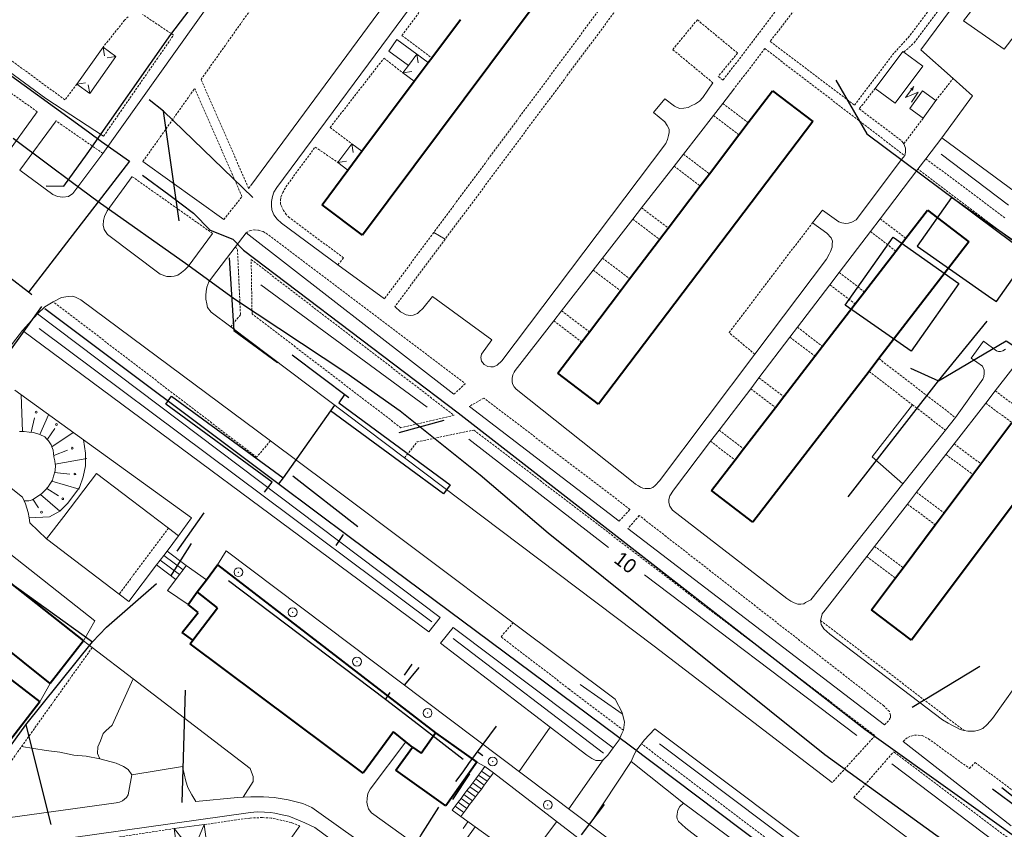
# Model space of a CAD drawing. Extents: x 13 to 4138, y -4831 to -1000.
# Tile 26 of 99: x 1168 to 1390, y -2417 to -2234. Entities that reach past the tile are written whole.
import ezdxf
from ezdxf.enums import TextEntityAlignment as Align

# ---------------------------------------------------------------- set-up
doc = ezdxf.new("R2010")
doc.units = 0
doc.header["$MEASUREMENT"] = 0
doc.linetypes.add('DASHED', pattern=[0.75, 0.5, -0.25])
for name, color, linetype in [('11', 7, 'CONTINUOUS'), ('16', 7, 'CONTINUOUS'), ('24', 7, 'CONTINUOUS'), ('25', 7, 'CONTINUOUS'), ('37', 7, 'CONTINUOUS'), ('40', 7, 'CONTINUOUS'), ('42', 7, 'CONTINUOUS'), ('6', 7, 'CONTINUOUS'), ('7', 7, 'CONTINUOUS'), ('ВЕЛОПЕШЕХОДНЫЕ', 4, 'CONTINUOUS'), ('ДЕТСКИЕ_ПЛОЩАДКИ', 6, 'CONTINUOUS'), ('ЛЕСТНИЦЫ', 6, 'CONTINUOUS'), ('ПЕШЕХОДНЫЕ_ДОРОЖКИ', 3, 'CONTINUOUS'), ('ПЕШЕХОДНЫЕ_ПЕРЕХОДЫ', 1, 'CONTINUOUS'), ('ТРОТУАРЫ', 7, 'CONTINUOUS')]:
    doc.layers.add(name, color=color, linetype=linetype)
doc.styles.get("Standard").update_dxf_attribs({"font": 'txt', "height": 0.2})

msp = doc.modelspace()

# ---------------------------------------------------------------- linework, layer by layer
at = {"layer": '11', "color": 253, "linetype": 'Continuous', "lineweight": 0}
for p, q in [((1371.41, -2240.99), (1436.07, -2153.61)), ((1378.7, -2247.5), (1371.41, -2240.99)), ((1383.11, -2251.44), (1378.7, -2247.5)), ((1376.16, -2260.88), (1383.11, -2251.44)), ((1394.24, -2274.21), (1376.16, -2260.88)), ((1168.44, -2342.1), (1159.74, -2335.2)), ((1177.75, -2346.43), (1185.15, -2336.7)), ((1185.15, -2336.7), (1197.09, -2345.78)), ((1168.8, -2342.91), (1168.44, -2342.1)), ((1169.1, -2343.59), (1168.8, -2342.91)), ((1169.76, -2345.58), (1169.1, -2343.59)), ((1169.93, -2346.74), (1169.76, -2345.58)), ((1170.09, -2347.89), (1169.93, -2346.74)), ((1173.89, -2351.51), (1177.75, -2346.43)), ((1197.09, -2345.78), (1201.41, -2349.07)), ((1201.41, -2349.07), (1203.73, -2350.84)), ((1203.73, -2350.84), (1201.13, -2354.27)), ((1184.76, -2369.99), (1162.85, -2352.69)), ((1190.28, -2363.99), (1173.89, -2351.51)), ((1200.35, -2355.29), (1199.57, -2356.32)), ((1201.13, -2354.27), (1200.35, -2355.29)), ((1198.74, -2357.4), (1192.47, -2365.65)), ((1199.57, -2356.32), (1198.74, -2357.4)), ((1192.47, -2365.65), (1190.28, -2363.99)), ((1182.26, -2374.56), (1184.76, -2369.99)), ((1174.7, -2384.15), (1172.36, -2388.34)), ((1366.34, -2447.28), (1317.82, -2411.2)), ((1289.19, -2415.38), (1280.96, -2426.12))]:
    msp.add_line(p, q, dxfattribs=at)
at = {"layer": '16', "color": 253, "linetype": 'Continuous', "lineweight": 0}
for p, q in [((1367.98, -2251.81), (1369.85, -2249.33)), ((1370.83, -2250.61), (1367.98, -2251.81)), ((1368.9, -2254.26), (1371.78, -2250.26)), ((1369.33, -2252.86), (1370.83, -2250.61)), ((1371.78, -2250.26), (1374.82, -2252.44)), ((1374.82, -2252.44), (1371.98, -2256.47)), ((1371.98, -2256.47), (1368.9, -2254.26))]:
    msp.add_line(p, q, dxfattribs=at)
msp.add_solid([(1369.85, -2249.33), (1369.63, -2250.27), (1368.99, -2249.81)], dxfattribs=at)
at = {"layer": '24', "color": 253, "linetype": 'Continuous', "lineweight": 0}
for p, q in [((1225.89, -2272.09), (1350.29, -2104.47)), ((1186.62, -2264.42), (1259.19, -2162.3)), ((1289.54, -2177.43), (1220.05, -2271.67)), ((1173.73, -2252.02), (1148.1, -2233.22)), ((1253.01, -2238.71), (1251.18, -2241.31)), ((1257.57, -2242), (1253.01, -2238.71)), ((1251.18, -2241.31), (1255.69, -2244.52)), ((1361.13, -2249.71), (1367.37, -2241.36)), ((1367.37, -2241.36), (1367.6, -2241.53)), ((1367.6, -2241.53), (1371.86, -2244.71)), ((1371.86, -2244.71), (1365.62, -2253.07)), ((1324.45, -2248.47), (1322.2, -2251.8)), ((1329.19, -2249.87), (1326.67, -2253.1)), ((1365.62, -2253.07), (1361.13, -2249.71)), ((1186.76, -2260.53), (1173.73, -2252.02)), ((1313.6, -2252.09), (1311.03, -2255.16)), ((1315.77, -2253.77), (1313.6, -2252.09)), ((1320.52, -2253.18), (1319.53, -2253.68)), ((1321.4, -2252.59), (1320.52, -2253.18)), ((1322.2, -2251.8), (1321.4, -2252.59)), ((1326.67, -2253.1), (1324.56, -2255.82)), ((1164.18, -2265.55), (1171.78, -2254.99)), ((1311.03, -2255.16), (1313.6, -2257.24)), ((1316.86, -2254.27), (1315.77, -2253.77)), ((1317.85, -2254.17), (1316.86, -2254.27)), ((1318.84, -2254.07), (1317.85, -2254.17)), ((1319.53, -2253.68), (1318.84, -2254.07)), ((1167.84, -2268.22), (1176.02, -2257.07)), ((1313.6, -2257.24), (1314.09, -2258.13)), ((1324.56, -2255.82), (1317.78, -2264.55)), ((1314.09, -2258.13), (1314.59, -2258.92)), ((1314.59, -2259.71), (1314.39, -2260.4)), ((1314.59, -2258.92), (1314.59, -2259.71)), ((1313.8, -2262.18), (1276.73, -2311.25)), ((1314.19, -2261.29), (1313.8, -2262.18)), ((1314.39, -2260.4), (1314.19, -2261.29)), ((1367.57, -2262.24), (1367.11, -2261.61)), ((1367.96, -2263.22), (1367.57, -2262.24)), ((1376.16, -2260.88), (1372.56, -2265.61)), ((1179.79, -2273.46), (1186.62, -2264.42)), ((1317.78, -2264.55), (1315.66, -2267.28)), ((1367.77, -2264.91), (1367.96, -2264.12)), ((1367.96, -2264.12), (1367.96, -2263.22)), ((1213.91, -2279.37), (1195.67, -2266.22)), ((1356.83, -2279.39), (1367.02, -2265.82)), ((1367.02, -2265.82), (1367.77, -2264.91)), ((1372.56, -2265.61), (1370.77, -2267.96)), ((1167.84, -2268.22), (1175.3, -2273.71)), ((1315.66, -2267.28), (1308.33, -2276.71)), ((1370.77, -2267.96), (1362.23, -2279.17)), ((1187.6, -2277.37), (1193.23, -2269.66)), ((1178.81, -2274.15), (1179.79, -2273.46)), ((1224.91, -2274.17), (1225.2, -2273.18)), ((1225.2, -2273.18), (1225.89, -2272.09)), ((1175.3, -2273.71), (1176.34, -2274.15)), ((1176.34, -2274.15), (1177.55, -2274.32)), ((1177.55, -2274.32), (1178.81, -2274.15)), ((1224.71, -2275.26), (1224.91, -2274.17)), ((1224.72, -2276.2), (1224.71, -2275.26)), ((1187.01, -2278.66), (1187.6, -2277.37)), ((1224.82, -2277.19), (1224.72, -2276.2)), ((1225.23, -2278.3), (1224.82, -2277.19)), ((1308.33, -2276.71), (1306.34, -2279.27)), ((1346.95, -2280.08), (1349.22, -2277.22)), ((1349.22, -2277.22), (1352.87, -2279.89)), ((1186.66, -2280.59), (1186.72, -2279.59)), ((1186.72, -2279.59), (1187.01, -2278.66)), ((1226.02, -2279.29), (1225.23, -2278.3)), ((1226.93, -2280.2), (1226.02, -2279.29)), ((1239.72, -2289.59), (1226.93, -2280.2)), ((1306.34, -2279.27), (1299.49, -2288.08)), ((1350.21, -2282.46), (1346.95, -2280.08)), ((1352.87, -2279.89), (1353.57, -2280.08)), ((1353.57, -2280.08), (1354.45, -2280.28)), ((1354.45, -2280.28), (1355.05, -2280.18)), ((1355.05, -2280.18), (1355.84, -2279.98)), ((1355.84, -2279.98), (1356.83, -2279.39)), ((1362.23, -2279.17), (1360.01, -2282.08)), ((1186.91, -2281.62), (1186.66, -2280.59)), ((1187.65, -2282.74), (1186.91, -2281.62)), ((1216.48, -2285.59), (1218.95, -2282.37)), ((1265.92, -2318.82), (1218.95, -2282.37)), ((1261.37, -2282.26), (1263.92, -2283.82)), ((1351.19, -2283.45), (1350.21, -2282.46)), ((1360.01, -2282.08), (1352.96, -2291.34)), ((1187.65, -2282.74), (1199.54, -2291.71)), ((1211.41, -2282.51), (1205.88, -2289.93)), ((1351.49, -2284.24), (1351.19, -2283.45)), ((1351.39, -2284.93), (1351.49, -2284.24)), ((1211.34, -2292.26), (1216.48, -2285.59)), ((1350.7, -2287.2), (1351, -2286.61)), ((1351, -2286.61), (1351.39, -2285.62)), ((1351.39, -2285.62), (1351.39, -2284.93)), ((1299.49, -2288.08), (1297.41, -2290.76)), ((1333.91, -2309.78), (1350.12, -2288.27)), ((1350.12, -2288.27), (1350.7, -2287.2)), ((1204.39, -2291.32), (1203.51, -2291.91)), ((1205.09, -2290.72), (1204.39, -2291.32)), ((1205.88, -2289.93), (1205.09, -2290.72)), ((1250.21, -2297.29), (1239.72, -2289.59)), ((1297.41, -2290.76), (1290.26, -2299.96)), ((1352.96, -2291.34), (1350.88, -2294.07)), ((1201.04, -2292.21), (1199.54, -2291.71)), ((1202.02, -2292.21), (1201.04, -2292.21)), ((1202.71, -2292.11), (1202.02, -2292.21)), ((1203.51, -2291.91), (1202.71, -2292.11)), ((1210.06, -2294.64), (1210.55, -2293.45)), ((1210.55, -2293.45), (1211.34, -2292.26)), ((1209.86, -2296.42), (1209.96, -2295.62)), ((1209.96, -2295.62), (1210.06, -2294.64)), ((1350.88, -2294.07), (1343.55, -2303.7)), ((1173.53, -2299.1), (1175.39, -2297.92)), ((1175.39, -2297.92), (1177.29, -2297)), ((1177.29, -2297), (1178.78, -2296.73)), ((1178.78, -2296.73), (1179.78, -2296.67)), ((1179.78, -2296.67), (1180.42, -2296.91)), ((1180.42, -2296.91), (1181.66, -2297.51)), ((1224.46, -2329.37), (1181.66, -2297.51)), ((1209.86, -2297.31), (1209.86, -2296.42)), ((1210.06, -2298.39), (1209.86, -2297.31)), ((1261.12, -2296.71), (1258.87, -2299.48)), ((1274.46, -2306.5), (1261.12, -2296.71)), ((1171.83, -2300.69), (1173.53, -2299.1)), ((1210.26, -2299.19), (1210.06, -2298.39)), ((1211.07, -2300.25), (1210.26, -2299.19)), ((1211.07, -2300.25), (1215.51, -2303.6)), ((1253.85, -2300.17), (1252.59, -2299.02)), ((1255.14, -2300.91), (1253.85, -2300.17)), ((1258.08, -2300.17), (1257.66, -2300.57)), ((1258.87, -2299.48), (1258.08, -2300.17)), ((1290.26, -2299.96), (1288.48, -2302.25)), ((1168.45, -2304.43), (1171.83, -2300.69)), ((1262.81, -2369.28), (1171.83, -2300.69)), ((1256, -2301.06), (1255.14, -2300.91)), ((1256.72, -2300.96), (1256, -2301.06)), ((1257.66, -2300.57), (1256.72, -2300.96)), ((1288.48, -2302.25), (1279.78, -2313.45)), ((1161.14, -2313.91), (1168.45, -2304.43)), ((1168.45, -2304.43), (1260.23, -2372.51)), ((1215.51, -2303.6), (1254.78, -2333.2)), ((1343.55, -2303.7), (1341.84, -2305.95)), ((1272.19, -2309.77), (1274.46, -2306.5)), ((1341.84, -2305.95), (1334.85, -2315.12)), ((1382.77, -2310.69), (1385.54, -2306.83)), ((1385.54, -2306.83), (1388.5, -2309.01)), ((1395.12, -2309.16), (1388.23, -2318.03)), ((1388.5, -2309.01), (1389, -2309.2)), ((1389.39, -2309.2), (1389.98, -2309.01)), ((1389.98, -2309.01), (1390.58, -2308.61)), ((1271.99, -2310.56), (1272.19, -2309.77)), ((1272.15, -2311.33), (1271.99, -2310.56)), ((1272.79, -2312.1), (1272.15, -2311.33)), ((1276.73, -2311.25), (1275.73, -2312.22)), ((1312.36, -2338.39), (1333.91, -2309.78)), ((1385.34, -2312.47), (1382.77, -2310.69)), ((1389, -2309.2), (1389.39, -2309.2)), ((1273.57, -2312.54), (1272.79, -2312.1)), ((1274.26, -2312.64), (1273.57, -2312.54)), ((1274.85, -2312.64), (1274.26, -2312.64)), ((1275.73, -2312.22), (1274.85, -2312.64)), ((1279.78, -2313.45), (1279.51, -2313.86)), ((1385.74, -2313.36), (1385.34, -2312.47)), ((1385.74, -2314.15), (1385.74, -2313.36)), ((1279.22, -2314.46), (1279.09, -2315.17)), ((1279.09, -2315.17), (1279.09, -2315.94)), ((1279.51, -2313.86), (1279.22, -2314.46)), ((1334.85, -2315.12), (1332.99, -2317.57)), ((1379.25, -2324.11), (1385.45, -2315.41)), ((1385.45, -2315.41), (1385.64, -2314.84)), ((1385.64, -2314.84), (1385.74, -2314.15)), ((1166.71, -2317.93), (1182.22, -2329.13)), ((1279.09, -2315.94), (1279.14, -2316.49)), ((1279.14, -2316.49), (1279.5, -2317.14)), ((1279.5, -2317.14), (1280, -2317.69)), ((1280, -2317.69), (1306.41, -2338.68)), ((1332.99, -2317.57), (1325.83, -2326.95)), ((1388.23, -2318.03), (1386.07, -2320.82)), ((1269.41, -2321.56), (1303.25, -2347.51)), ((1386.07, -2320.82), (1378.93, -2330.02)), ((1376.99, -2326.96), (1379.25, -2324.11)), ((1325.83, -2326.95), (1323.92, -2329.46)), ((1367.36, -2339.1), (1376.99, -2326.96)), ((1182.22, -2329.13), (1206.62, -2346.74)), ((1237.57, -2339.12), (1224.46, -2329.37)), ((1323.92, -2329.46), (1315.52, -2340.49)), ((1378.93, -2330.02), (1377.08, -2332.41)), ((1254.78, -2333.2), (1311.2, -2375.75)), ((1377.08, -2332.41), (1370.44, -2340.97)), ((1279.31, -2370.44), (1237.57, -2339.12)), ((1306.41, -2338.68), (1306.97, -2339.13)), ((1306.97, -2339.13), (1307.62, -2339.53)), ((1307.62, -2339.53), (1308.11, -2339.82)), ((1308.11, -2339.82), (1308.61, -2340.02)), ((1308.61, -2340.02), (1309.1, -2340.12)), ((1309.1, -2340.12), (1309.44, -2340.12)), ((1309.44, -2340.12), (1309.94, -2340.12)), ((1309.94, -2340.12), (1310.28, -2340.12)), ((1310.28, -2340.12), (1310.83, -2339.87)), ((1310.83, -2339.87), (1311.42, -2339.48)), ((1311.42, -2339.48), (1312.36, -2338.39)), ((1346.57, -2365.3), (1367.36, -2339.1)), ((1314.68, -2341.78), (1314.49, -2342.57)), ((1315.52, -2340.49), (1314.68, -2341.78)), ((1370.44, -2340.97), (1368.38, -2343.63)), ((1314.49, -2342.57), (1314.49, -2343.26)), ((1314.49, -2343.26), (1314.68, -2344.15)), ((1314.68, -2344.15), (1315.28, -2345.04)), ((1368.38, -2343.63), (1360.96, -2353.19)), ((1206.62, -2346.74), (1203.73, -2350.84)), ((1315.28, -2345.04), (1341.13, -2365)), ((1173.89, -2351.51), (1170.09, -2347.89)), ((1305.23, -2349.19), (1363.24, -2393.51)), ((1360.96, -2353.19), (1359.18, -2355.49)), ((1359.18, -2355.49), (1349.8, -2367.58)), ((1210.03, -2360.72), (1205.46, -2357.5)), ((1387.59, -2392.09), (1412.71, -2356.57)), ((1203.1, -2360.66), (1201.18, -2363.14)), ((1201.18, -2363.14), (1205.91, -2366.35)), ((1341.13, -2365), (1342.02, -2365.59)), ((1342.02, -2365.59), (1342.81, -2365.99)), ((1342.81, -2365.99), (1343.6, -2366.29)), ((1343.6, -2366.29), (1344.29, -2366.29)), ((1344.29, -2366.29), (1344.98, -2366.19)), ((1344.98, -2366.19), (1345.38, -2365.89)), ((1345.38, -2365.89), (1346.57, -2365.3)), ((1348.94, -2369.08), (1348.75, -2369.91)), ((1349.11, -2368.47), (1348.94, -2369.08)), ((1349.8, -2367.58), (1349.11, -2368.47)), ((1260.23, -2372.51), (1262.81, -2369.28)), ((1302.32, -2387.7), (1279.31, -2370.44)), ((1348.75, -2369.91), (1348.91, -2370.85)), ((1348.91, -2370.85), (1349.5, -2371.84)), ((1265.76, -2371.51), (1262.89, -2375.04)), ((1301.89, -2398.75), (1265.76, -2371.51)), ((1349.5, -2371.84), (1350.88, -2373.02)), ((1350.88, -2373.02), (1376.33, -2392.38)), ((1184.2, -2376.05), (1182.26, -2374.56)), ((1262.89, -2375.04), (1287.68, -2394.02)), ((1311.2, -2375.75), (1351.42, -2406.54)), ((1193.45, -2383.13), (1184.2, -2376.05)), ((1219.89, -2403.38), (1193.45, -2383.13)), ((1303.93, -2390.71), (1302.32, -2387.7)), ((1304.5, -2392.94), (1303.93, -2390.71)), ((1304.21, -2394.7), (1304.5, -2392.94)), ((1376.33, -2392.38), (1377.62, -2393.17)), ((1377.62, -2393.17), (1378.41, -2393.57)), ((1378.41, -2393.57), (1379.3, -2394.06)), ((1385.42, -2394.36), (1386.41, -2393.47)), ((1386.41, -2393.47), (1387.59, -2392.09)), ((1280.69, -2404.09), (1287.68, -2394.02)), ((1287.68, -2394.02), (1295.92, -2400.34)), ((1303.23, -2396.9), (1303.87, -2395.5)), ((1303.87, -2395.5), (1304.21, -2394.7)), ((1308.91, -2397), (1311.3, -2394.43)), ((1341.27, -2416.92), (1311.3, -2394.43)), ((1379.3, -2394.06), (1380.28, -2394.56)), ((1380.28, -2394.56), (1381.18, -2394.8)), ((1381.18, -2394.8), (1382.06, -2394.95)), ((1382.06, -2394.95), (1382.75, -2394.95)), ((1382.75, -2394.95), (1383.54, -2394.95)), ((1383.54, -2394.95), (1384.43, -2394.76)), ((1384.43, -2394.76), (1385.42, -2394.36)), ((1247, -2408.09), (1255.09, -2397.38)), ((1301.89, -2398.75), (1303.23, -2396.9)), ((1307.21, -2399.24), (1308.31, -2397.8)), ((1308.31, -2397.8), (1308.91, -2397)), ((1391.79, -2416.34), (1367.39, -2397.25)), ((1295.92, -2400.34), (1297.06, -2401.1)), ((1300.69, -2400.4), (1301.89, -2398.75)), ((1305.96, -2401.82), (1306.64, -2400.2)), ((1306.64, -2400.2), (1307.21, -2399.24)), ((1272.93, -2402.96), (1271.08, -2401.99)), ((1291.89, -2412.52), (1299.61, -2401.42)), ((1296.58, -2416.05), (1305.96, -2401.82)), ((1297.06, -2401.1), (1297.95, -2401.54)), ((1297.95, -2401.54), (1298.53, -2401.61)), ((1298.53, -2401.61), (1299.03, -2401.61)), ((1299.03, -2401.61), (1299.61, -2401.42)), ((1299.61, -2401.42), (1300.69, -2400.4)), ((1317.82, -2411.2), (1305.96, -2401.82)), ((1192.51, -2408.5), (1193.15, -2404.8)), ((1193.15, -2404.8), (1204.57, -2402.97)), ((1204.57, -2402.97), (1205.33, -2406.28)), ((1220.22, -2404.2), (1219.89, -2403.38)), ((1220.55, -2405.2), (1220.22, -2404.2)), ((1205.33, -2406.28), (1205.84, -2407.68)), ((1218.27, -2409.89), (1220.55, -2406.35)), ((1220.55, -2406.35), (1220.55, -2405.2)), ((1192.32, -2409.32), (1192.51, -2408.5)), ((1205.84, -2407.68), (1206.73, -2409.33)), ((1246.43, -2409.43), (1246.55, -2408.85)), ((1246.55, -2408.85), (1247, -2408.09)), ((1156.28, -2415.76), (1189.59, -2411.17)), ((1189.59, -2411.17), (1190.35, -2410.98)), ((1190.35, -2410.98), (1191.05, -2410.72)), ((1191.05, -2410.72), (1191.49, -2410.34)), ((1191.49, -2410.34), (1191.94, -2409.9)), ((1191.94, -2409.9), (1192.32, -2409.32)), ((1206.73, -2409.33), (1207.62, -2410.86)), ((1207.62, -2410.86), (1217.04, -2409.97)), ((1217.04, -2409.97), (1218.27, -2409.89)), ((1218.27, -2409.89), (1220.03, -2409.77)), ((1220.03, -2409.77), (1222.88, -2409.77)), ((1222.88, -2409.77), (1225.3, -2409.9)), ((1225.3, -2409.9), (1228.48, -2410.47)), ((1228.48, -2410.47), (1231.77, -2411.3)), ((1231.77, -2411.3), (1233.8, -2412.19)), ((1246.23, -2411.02), (1246.3, -2410.25)), ((1246.36, -2411.72), (1246.23, -2411.02)), ((1246.3, -2410.25), (1246.43, -2409.43)), ((1317, -2411.97), (1317.82, -2411.2)), ((1356.29, -2409.93), (1414.31, -2453.56)), ((1173.49, -2419.91), (1219.94, -2413.3)), ((1219.94, -2413.3), (1221.46, -2413.19)), ((1221.46, -2413.19), (1223.1, -2413.24)), ((1223.1, -2413.24), (1224.5, -2413.36)), ((1224.5, -2413.36), (1225.44, -2413.48)), ((1225.44, -2413.48), (1227.13, -2413.83)), ((1233.8, -2412.19), (1235.96, -2413.72)), ((1235.96, -2413.72), (1256.55, -2428.3)), ((1246.62, -2412.48), (1246.36, -2411.72)), ((1247, -2413.05), (1246.62, -2412.48)), ((1247.32, -2413.37), (1247, -2413.05)), ((1255.9, -2419.61), (1247.32, -2413.37)), ((1316.3, -2414.26), (1316.36, -2413.68)), ((1316.36, -2413.68), (1316.55, -2412.79)), ((1316.55, -2412.79), (1317, -2411.97)), ((1227.13, -2413.83), (1228.6, -2414.18)), ((1228.6, -2414.18), (1229.94, -2414.65)), ((1229.94, -2414.65), (1232.23, -2415.65)), ((1232.23, -2415.65), (1234.51, -2416.7)), ((1316.36, -2414.76), (1316.3, -2414.26)), ((1316.68, -2415.34), (1316.36, -2414.76)), ((1317.38, -2415.97), (1316.68, -2415.34)), ((1225.17, -2424.61), (1231.13, -2416.37)), ((1234.51, -2416.7), (1255.01, -2431.79)), ((1318.33, -2416.86), (1317.38, -2415.97)), ((1349.94, -2441.12), (1318.33, -2416.86)), ((1375.15, -2442.14), (1341.27, -2416.92))]:
    msp.add_line(p, q, dxfattribs=at)
at = {"layer": '24', "color": 253, "linetype": 'DASHED', "lineweight": 0}
for p, q in [((1208.79, -2247.72), (1260.9, -2174.24)), ((1333.45, -2190.53), (1263.92, -2283.82)), ((1368.53, -2238.27), (1383.76, -2218.34)), ((1369.92, -2239.39), (1385.29, -2218.83)), ((1346.63, -2221.77), (1326.72, -2247.89)), ((1349.15, -2223.68), (1337.4, -2239.1)), ((1254.18, -2237.81), (1260.63, -2229.03)), ((1178.01, -2252.31), (1149.47, -2231.28)), ((1300.75, -2229.24), (1261.37, -2282.26)), ((1171.78, -2254.99), (1139.75, -2232.15)), ((1192.3, -2233.53), (1191.51, -2234.32)), ((1202.57, -2237.69), (1195.58, -2233)), ((1191.51, -2234.32), (1186.64, -2240.42)), ((1315.37, -2240.95), (1320.92, -2234.23)), ((1320.92, -2234.23), (1330.01, -2241.74)), ((1186.76, -2260.53), (1202.57, -2237.69)), ((1254.18, -2237.81), (1260.9, -2242.82)), ((1337.4, -2239.1), (1356.42, -2253.51)), ((1365.47, -2241.62), (1368.53, -2238.27)), ((1367.6, -2241.53), (1369.92, -2239.39)), ((1324.45, -2248.47), (1315.37, -2240.95)), ((1330.01, -2241.74), (1325.65, -2247.02)), ((1336.16, -2240.72), (1329.19, -2249.87)), ((1336.16, -2240.72), (1367.77, -2264.91)), ((1356.42, -2253.51), (1365.47, -2241.62)), ((1237.95, -2258.56), (1250.12, -2242.89)), ((1250.12, -2242.89), (1254.41, -2246.23)), ((1180.72, -2248.78), (1178.01, -2252.31)), ((1219.54, -2272.31), (1208.79, -2247.72)), ((1326.72, -2247.89), (1325.65, -2247.02)), ((1374.82, -2252.44), (1378.7, -2247.5)), ((1195.67, -2266.22), (1207.35, -2249.74)), ((1218.04, -2274.18), (1207.35, -2249.74)), ((1361.13, -2249.71), (1357.51, -2254.33)), ((1326.67, -2253.1), (1332.41, -2257.46)), ((1357.51, -2254.33), (1367.11, -2261.61)), ((1186.62, -2264.42), (1176.02, -2257.07)), ((1324.56, -2255.82), (1330.33, -2260.2)), ((1371.98, -2256.47), (1367.57, -2262.24)), ((1237.95, -2258.56), (1242.87, -2262.23)), ((1227.94, -2271.99), (1234.56, -2262.97)), ((1234.56, -2262.97), (1239.71, -2266.46)), ((1317.78, -2264.55), (1323.65, -2269.01)), ((1372.56, -2265.61), (1390.44, -2279.01)), ((1315.66, -2267.28), (1321.56, -2271.76)), ((1404.49, -2293.42), (1370.77, -2267.96)), ((1211.41, -2282.51), (1193.23, -2269.66)), ((1219.54, -2272.31), (1220.05, -2271.67)), ((1226.85, -2274.26), (1227.25, -2273.28)), ((1227.25, -2273.28), (1227.94, -2271.99)), ((1213.91, -2279.37), (1218.04, -2274.18)), ((1226.75, -2274.96), (1226.85, -2274.26)), ((1226.75, -2275.85), (1226.75, -2274.96)), ((1226.95, -2276.34), (1226.75, -2275.85)), ((1227.44, -2277.33), (1226.95, -2276.34)), ((1228.04, -2278.22), (1227.44, -2277.33)), ((1308.33, -2276.71), (1314.33, -2281.27)), ((1228.73, -2278.91), (1228.04, -2278.22)), ((1240.98, -2288.01), (1228.73, -2278.91)), ((1306.34, -2279.27), (1312.37, -2283.85)), ((1328.08, -2304.89), (1346.95, -2280.08)), ((1362.23, -2279.17), (1368.02, -2283.57)), ((1218.95, -2282.37), (1219.87, -2281.82)), ((1219.87, -2281.82), (1220.81, -2281.67)), ((1220.81, -2281.67), (1221.74, -2281.78)), ((1221.74, -2281.78), (1222.82, -2282.07)), ((1222.82, -2282.07), (1224.1, -2282.86)), ((1261.37, -2282.26), (1250.21, -2297.29)), ((1360.01, -2282.08), (1365.79, -2286.47)), ((1224.1, -2282.86), (1268.49, -2316.44)), ((1263.92, -2283.82), (1252.59, -2299.02)), ((1216.48, -2285.59), (1217.01, -2286)), ((1217.69, -2300.84), (1217.01, -2286)), ((1220.11, -2288.38), (1265.95, -2323.59)), ((1220.31, -2300.64), (1220.11, -2288.38)), ((1239.72, -2289.59), (1240.98, -2288.01)), ((1299.49, -2288.08), (1305.63, -2292.73)), ((1297.41, -2290.76), (1303.57, -2295.44)), ((1352.96, -2291.34), (1358.68, -2295.69)), ((1350.88, -2294.07), (1356.6, -2298.4)), ((1221.35, -2333.07), (1175.39, -2297.92)), ((1290.26, -2299.96), (1296.52, -2304.72)), ((1215.51, -2303.6), (1217.69, -2300.84)), ((1253.94, -2326.39), (1220.31, -2300.64)), ((1288.48, -2302.25), (1294.77, -2307.03)), ((1343.55, -2303.7), (1349.2, -2308)), ((1333.91, -2309.78), (1328.08, -2304.89)), ((1341.84, -2305.95), (1347.48, -2310.23)), ((1361.95, -2310.78), (1379.25, -2324.11)), ((1334.85, -2315.12), (1340.44, -2319.36)), ((1359.73, -2313.66), (1369.53, -2321.21)), ((1268.49, -2316.44), (1265.92, -2318.82)), ((1332.99, -2317.57), (1338.57, -2321.8)), ((1388.23, -2318.03), (1394.05, -2322.39)), ((1272.67, -2319.68), (1269.41, -2321.56)), ((1305.72, -2344.84), (1272.67, -2319.68)), ((1369.53, -2321.21), (1376.99, -2326.96)), ((1386.07, -2320.82), (1391.95, -2325.21)), ((1265.95, -2323.59), (1253.94, -2326.39)), ((1257.6, -2329.58), (1270.44, -2326.91)), ((1270.44, -2326.91), (1361.07, -2395.98)), ((1325.83, -2326.95), (1331.36, -2331.15)), ((1224.46, -2329.37), (1221.35, -2333.07)), ((1254.78, -2333.2), (1257.6, -2329.58)), ((1323.92, -2329.46), (1329.44, -2333.65)), ((1378.93, -2330.02), (1384.97, -2334.53)), ((1377.08, -2332.41), (1383.16, -2336.96)), ((1370.44, -2340.97), (1376.67, -2345.63)), ((1368.38, -2343.63), (1374.65, -2348.33)), ((1303.25, -2347.51), (1305.72, -2344.84)), ((1307.8, -2346.23), (1305.23, -2349.19)), ((1363.05, -2389.25), (1307.8, -2346.23)), ((1201.41, -2349.07), (1190.28, -2363.99)), ((1360.96, -2353.19), (1367.4, -2358.02)), ((1359.18, -2355.49), (1365.66, -2360.34)), ((1276.57, -2373.64), (1279.31, -2370.44)), ((1348.75, -2369.91), (1381.18, -2394.8)), ((1291.97, -2385.44), (1276.57, -2373.64)), ((1168.22, -2398.44), (1184.2, -2376.05)), ((1304.21, -2394.7), (1291.97, -2385.44)), ((1364.33, -2390.54), (1363.05, -2389.25)), ((1364.53, -2391.33), (1364.33, -2390.54)), ((1364.53, -2391.92), (1364.53, -2391.33)), ((1363.24, -2393.51), (1364.23, -2392.42)), ((1364.23, -2392.42), (1364.53, -2391.92)), ((1369.27, -2396.06), (1369.96, -2395.86)), ((1369.96, -2395.86), (1370.85, -2395.86)), ((1370.85, -2395.86), (1371.74, -2395.96)), ((1350.45, -2429.66), (1308.31, -2397.8)), ((1361.07, -2395.98), (1351.42, -2406.54)), ((1367.39, -2397.25), (1368.48, -2396.36)), ((1368.48, -2396.36), (1369.27, -2396.06)), ((1371.74, -2395.96), (1373.12, -2396.66)), ((1373.12, -2396.66), (1382.41, -2403.38)), ((1163.86, -2404.55), (1168.22, -2398.44)), ((1356.29, -2409.93), (1365.27, -2399.6)), ((1419.71, -2440.59), (1365.27, -2399.6)), ((1382.41, -2403.38), (1383.69, -2402)), ((1383.69, -2402), (1395.94, -2411.2)), ((1216.76, -2414.97), (1209.52, -2416.05)), ((1219.81, -2414.59), (1216.76, -2414.97)), ((1222.61, -2414.46), (1219.81, -2414.59)), ((1224.64, -2414.59), (1222.61, -2414.46)), ((1227.06, -2415.1), (1224.64, -2414.59)), ((1229.22, -2415.61), (1227.06, -2415.1)), ((1231.13, -2416.37), (1229.22, -2415.61)), ((1202.69, -2416.97), (1183.41, -2419.89))]:
    msp.add_line(p, q, dxfattribs=at)
at = {"layer": '25', "color": 253, "linetype": 'Continuous', "lineweight": 0}
for p, q in [((1200.35, -2355.29), (1204.72, -2358.48)), ((1201.13, -2354.27), (1205.46, -2357.5)), ((1198.74, -2357.4), (1203.1, -2360.66)), ((1199.57, -2356.32), (1203.95, -2359.52)), ((1204.72, -2358.48), (1205.46, -2357.5)), ((1203.1, -2360.66), (1203.95, -2359.52)), ((1203.95, -2359.52), (1204.72, -2358.48)), ((1271.51, -2404.86), (1272.16, -2403.98)), ((1272.16, -2403.98), (1272.93, -2402.96)), ((1274.1, -2405.38), (1272.16, -2403.98)), ((1272.93, -2402.96), (1274.84, -2404.39)), ((1274.84, -2404.39), (1274.1, -2405.38)), ((1269.52, -2407.5), (1270.18, -2406.62)), ((1270.18, -2406.62), (1270.84, -2405.74)), ((1272.12, -2408.02), (1270.18, -2406.62)), ((1270.84, -2405.74), (1271.51, -2404.86)), ((1272.78, -2407.14), (1270.84, -2405.74)), ((1273.44, -2406.26), (1271.51, -2404.86)), ((1273.44, -2406.26), (1272.78, -2407.14)), ((1274.1, -2405.38), (1273.44, -2406.26)), ((1267.54, -2410.14), (1268.2, -2409.26)), ((1268.2, -2409.26), (1268.86, -2408.38)), ((1270.14, -2410.66), (1268.2, -2409.26)), ((1268.86, -2408.38), (1269.52, -2407.5)), ((1270.8, -2409.78), (1268.86, -2408.38)), ((1271.46, -2408.9), (1269.52, -2407.5)), ((1271.46, -2408.9), (1270.8, -2409.78)), ((1272.12, -2408.02), (1271.46, -2408.9)), ((1272.78, -2407.14), (1272.12, -2408.02)), ((1266.22, -2411.9), (1266.88, -2411.02)), ((1266.88, -2411.02), (1267.54, -2410.14)), ((1268.82, -2412.42), (1266.88, -2411.02)), ((1269.48, -2411.54), (1267.54, -2410.14)), ((1270.14, -2410.66), (1269.48, -2411.54)), ((1270.8, -2409.78), (1270.14, -2410.66)), ((1265.54, -2412.81), (1266.22, -2411.9)), ((1267.45, -2414.24), (1265.54, -2412.81)), ((1268.16, -2413.3), (1266.22, -2411.9)), ((1268.16, -2413.3), (1267.45, -2414.24)), ((1268.82, -2412.42), (1268.16, -2413.3)), ((1269.48, -2411.54), (1268.82, -2412.42))]:
    msp.add_line(p, q, dxfattribs=at)
at = {"layer": '37', "color": 253, "linetype": 'Continuous', "lineweight": 0}
for p, q in [((1168.47, -2327.28), (1168.18, -2318.99)), ((1170.44, -2327.4), (1171.16, -2324.15)), ((1172.37, -2327.95), (1174.35, -2323.44)), ((1174.1, -2329), (1175.74, -2326.56)), ((1168.47, -2327.28), (1167.79, -2327.28)), ((1168.86, -2327.28), (1168.47, -2327.28)), ((1169.93, -2327.36), (1168.86, -2327.28)), ((1170.93, -2327.44), (1169.93, -2327.36)), ((1172.16, -2327.86), (1170.93, -2327.44)), ((1172.37, -2327.95), (1172.16, -2327.86)), ((1173.49, -2328.43), (1172.37, -2327.95)), ((1173.98, -2329.01), (1173.49, -2328.43)), ((1174.31, -2329.34), (1173.98, -2329.01)), ((1175.07, -2330.7), (1179.91, -2327.46)), ((1182.65, -2332.16), (1182.22, -2329.13)), ((1174.89, -2330.25), (1174.31, -2329.34)), ((1175.07, -2330.7), (1174.89, -2330.25)), ((1175.39, -2331.49), (1175.07, -2330.7)), ((1175.55, -2332.98), (1175.39, -2331.49)), ((1175.52, -2332.67), (1178.6, -2331.44)), ((1175.72, -2333.89), (1175.55, -2332.98)), ((1175.83, -2334.6), (1182.97, -2333.36)), ((1182.65, -2334.97), (1182.65, -2332.16)), ((1175.83, -2334.6), (1175.72, -2333.89)), ((1175.8, -2336.12), (1175.88, -2334.88)), ((1175.88, -2334.88), (1175.83, -2334.6)), ((1182.16, -2337.45), (1182.65, -2334.97)), ((1175.22, -2338.27), (1175.47, -2337.36)), ((1175.47, -2337.36), (1175.8, -2336.12)), ((1175.69, -2336.53), (1179.18, -2336.89)), ((1181.33, -2339.93), (1182.16, -2337.45)), ((1173.57, -2340.51), (1174.23, -2339.76)), ((1173.96, -2340.14), (1176.55, -2341.78)), ((1174.23, -2339.76), (1174.64, -2339.18)), ((1174.64, -2339.18), (1175.09, -2338.48)), ((1175.09, -2338.48), (1175.22, -2338.27)), ((1175.09, -2338.48), (1181.22, -2340.25)), ((1178.69, -2343.4), (1181.33, -2339.93)), ((1170.68, -2342.66), (1171.67, -2341.99)), ((1171.67, -2341.99), (1172.48, -2341.47)), ((1172.48, -2341.47), (1172.83, -2341.25)), ((1172.48, -2341.47), (1176.89, -2345.21)), ((1172.83, -2341.25), (1173.57, -2340.51)), ((1168.87, -2342.91), (1169.85, -2342.91)), ((1169.85, -2342.91), (1170.68, -2342.66)), ((1170.8, -2342.55), (1172.06, -2344.51)), ((1176.87, -2345.22), (1178.69, -2343.4)), ((1169.93, -2346.74), (1174.56, -2346.54)), ((1174.56, -2346.54), (1176.87, -2345.22)), ((1267.45, -2414.24), (1270.69, -2416.59)), ((1269.07, -2415.41), (1267.99, -2416.91)), ((1270.69, -2416.59), (1268.21, -2420)), ((1270.69, -2416.59), (1273.93, -2418.93))]:
    msp.add_line(p, q, dxfattribs=at)
for centre in [(1171.53, -2322.88), (1176.11, -2325.65), (1179.7, -2331.02), (1180.29, -2336.85), (1177.54, -2342.43), (1172.74, -2345.46)]:
    msp.add_circle(centre, 0.2, dxfattribs=at)
at = {"layer": '40', "color": 253, "linetype": 'Continuous', "lineweight": 0}
for p, q in [((1395.81, -2215.37), (1381.06, -2234.46)), ((1390.24, -2240.87), (1396.67, -2232.42)), ((1381.06, -2234.46), (1390.24, -2240.87)), ((1376.03, -2264.58), (1391.24, -2276.09)), ((1222.32, -2294.08), (1259.85, -2321.78)), ((1172.24, -2303.95), (1260.93, -2370.22)), ((1360.4, -2332.94), (1369.53, -2321.21)), ((1269.27, -2328.98), (1300.82, -2353.43)), ((1367.36, -2339.1), (1360.4, -2332.94)), ((1308.97, -2359.62), (1356.94, -2395.96)), ((1265.78, -2373.99), (1299.71, -2399.95)), ((1188.72, -2393.6), (1193.45, -2383.13)), ((1294.48, -2384.38), (1303.95, -2391.02)), ((1187.31, -2394.84), (1188.72, -2393.6)), ((1186.07, -2397.16), (1186.65, -2395.51)), ((1186.65, -2395.51), (1187.31, -2394.84)), ((1185.49, -2398.48), (1186.07, -2397.16)), ((1312.38, -2397.8), (1382.38, -2450.39)), ((1173.77, -2399.3), (1168.22, -2398.44)), ((1176.91, -2399.72), (1173.77, -2399.3)), ((1180.05, -2400.38), (1176.91, -2399.72)), ((1182.86, -2400.63), (1180.05, -2400.38)), ((1185.41, -2399.97), (1185.49, -2398.48)), ((1185.91, -2401.21), (1185.41, -2399.97)), ((1185.91, -2401.21), (1182.86, -2400.63)), ((1189.63, -2402.2), (1185.91, -2401.21)), ((1191.28, -2402.94), (1189.63, -2402.2)), ((1364.83, -2402.33), (1388.38, -2420.07)), ((1192.35, -2403.6), (1191.28, -2402.94)), ((1193.15, -2404.8), (1192.35, -2403.6))]:
    msp.add_line(p, q, dxfattribs=at)
at = {"layer": '6', "color": 253, "linetype": 'Continuous', "lineweight": 40}
for p, q in [((1290.91, -2221.76), (1245.3, -2282.88)), ((1260.9, -2242.82), (1267.38, -2234.14)), ((1256.95, -2248.12), (1260.1, -2243.9)), ((1260.1, -2243.9), (1260.9, -2242.82)), ((1245.15, -2263.94), (1256.95, -2248.12)), ((1332.41, -2257.46), (1337.87, -2250.28)), ((1337.87, -2250.28), (1347.02, -2257.23)), ((1347.02, -2257.23), (1298.56, -2321.03)), ((1330.33, -2260.2), (1332.41, -2257.46)), ((1323.65, -2269.01), (1330.33, -2260.2)), ((1241.99, -2268.16), (1245.15, -2263.94)), ((1236.12, -2276.03), (1241.99, -2268.16)), ((1321.56, -2271.76), (1323.65, -2269.01)), ((1314.33, -2281.27), (1321.56, -2271.76)), ((1245.3, -2282.88), (1236.12, -2276.03)), ((1368.02, -2283.57), (1372.91, -2277.22)), ((1372.91, -2277.22), (1382.26, -2284.42)), ((1312.37, -2283.85), (1314.33, -2281.27)), ((1305.63, -2292.73), (1312.37, -2283.85)), ((1382.26, -2284.42), (1361.95, -2310.78)), ((1365.79, -2286.47), (1368.02, -2283.57)), ((1358.68, -2295.69), (1365.79, -2286.47)), ((1303.57, -2295.44), (1305.63, -2292.73)), ((1296.52, -2304.72), (1303.57, -2295.44)), ((1356.6, -2298.4), (1358.68, -2295.69)), ((1349.2, -2308), (1356.6, -2298.4)), ((1294.77, -2307.03), (1296.52, -2304.72)), ((1289.41, -2314.08), (1294.77, -2307.03)), ((1347.48, -2310.23), (1349.2, -2308)), ((1340.44, -2319.36), (1347.48, -2310.23)), ((1361.95, -2310.78), (1359.73, -2313.66)), ((1417.35, -2310.18), (1369.33, -2374.36)), ((1298.56, -2321.03), (1289.41, -2314.08)), ((1359.73, -2313.66), (1333.48, -2347.74)), ((1338.57, -2321.8), (1340.44, -2319.36)), ((1331.36, -2331.15), (1338.57, -2321.8)), ((1384.97, -2334.53), (1391.95, -2325.21)), ((1329.44, -2333.65), (1331.36, -2331.15)), ((1324.13, -2340.54), (1329.44, -2333.65)), ((1383.16, -2336.96), (1384.97, -2334.53)), ((1376.67, -2345.63), (1383.16, -2336.96)), ((1333.48, -2347.74), (1324.13, -2340.54)), ((1374.65, -2348.33), (1376.67, -2345.63)), ((1367.4, -2358.02), (1374.65, -2348.33)), ((1159.79, -2356.87), (1182.26, -2374.56)), ((1210.03, -2360.72), (1212.52, -2357.39)), ((1212.52, -2357.39), (1261.78, -2395.36)), ((1365.66, -2360.34), (1367.4, -2358.02)), ((1174.7, -2384.15), (1143.61, -2359.26)), ((1207.95, -2363.5), (1210.03, -2360.72)), ((1360.25, -2367.57), (1365.66, -2360.34)), ((1140.58, -2363.83), (1172.36, -2388.34)), ((1205.91, -2366.35), (1207.95, -2363.5)), ((1212.52, -2367.06), (1207.95, -2363.5)), ((1208.14, -2368.16), (1205.91, -2366.35)), ((1204.51, -2372.63), (1208.14, -2368.16)), ((1206.9, -2374.42), (1212.52, -2367.06)), ((1369.33, -2374.36), (1360.25, -2367.57)), ((1206.9, -2374.42), (1204.51, -2372.63)), ((1182.26, -2374.56), (1174.7, -2384.15)), ((1206.3, -2375.21), (1206.9, -2374.42)), ((1245.4, -2404.42), (1206.3, -2375.21)), ((1172.36, -2388.34), (1165.51, -2397.21)), ((1252.27, -2395.13), (1245.4, -2404.42)), ((1255.09, -2397.38), (1252.27, -2395.13)), ((1258.5, -2399.95), (1261.78, -2395.36)), ((1261.78, -2395.36), (1271.08, -2401.99)), ((1256.53, -2398.54), (1255.09, -2397.38)), ((1252.81, -2403.75), (1256.53, -2398.54)), ((1256.53, -2398.54), (1258.5, -2399.95)), ((1271.08, -2401.99), (1264.09, -2411.79)), ((1264.09, -2411.79), (1252.81, -2403.75))]:
    msp.add_line(p, q, dxfattribs=at)
at = {"layer": '7', "color": 253, "linetype": 'Continuous', "lineweight": 0}
for p, q in [((1180.72, -2248.78), (1186.64, -2240.42)), ((1186.64, -2240.42), (1186.97, -2242.39)), ((1186.64, -2240.42), (1189.56, -2242.49)), ((1255.69, -2244.52), (1257.57, -2242)), ((1257.57, -2242), (1257.85, -2243.98)), ((1257.57, -2242), (1260.1, -2243.9)), ((1189.56, -2242.49), (1183.64, -2250.85)), ((1187.59, -2242.83), (1189.56, -2242.49)), ((1254.41, -2246.23), (1255.69, -2244.52)), ((1254.41, -2246.23), (1256.39, -2245.94)), ((1256.95, -2248.12), (1254.41, -2246.23)), ((1180.72, -2248.78), (1182.69, -2248.44)), ((1183.64, -2250.85), (1180.72, -2248.78)), ((1183.3, -2248.88), (1183.64, -2250.85)), ((1239.71, -2266.46), (1242.87, -2262.23)), ((1242.87, -2262.23), (1243.16, -2264.21)), ((1242.87, -2262.23), (1245.15, -2263.94)), ((1239.71, -2266.46), (1241.69, -2266.18)), ((1241.99, -2268.16), (1239.71, -2266.46)), ((1212.52, -2357.39), (1214.49, -2354.24)), ((1214.49, -2354.24), (1360.83, -2464.44)), ((1274.84, -2404.39), (1300.22, -2423.83)), ((1202.69, -2416.97), (1209.52, -2416.05)), ((1203.44, -2422.55), (1202.69, -2416.97)), ((1204.77, -2419.53), (1202.69, -2416.97)), ((1209.52, -2416.05), (1208.2, -2419.16)), ((1209.52, -2416.05), (1210.27, -2421.63))]:
    msp.add_line(p, q, dxfattribs=at)
for centre, radius in [((1217.24, -2359.04), 1), ((1217.24, -2359.04), 0.041), ((1229.49, -2368.09), 1), ((1229.49, -2368.09), 0.041), ((1244.02, -2379.23), 1), ((1244.02, -2379.23), 0.041), ((1259.97, -2390.85), 1), ((1259.97, -2390.85), 0.041), ((1274.69, -2401.8), 1), ((1274.69, -2401.8), 0.041), ((1287.13, -2411.61), 1), ((1287.13, -2411.61), 0.041)]:
    msp.add_circle(centre, radius, dxfattribs=at)
at = {"layer": 'ВЕЛОПЕШЕХОДНЫЕ'}
for points in [[(1241.52, -2314.01), (1216.38, -2297.33), (1205.77, -2289.67), (1185.53, -2275.37), (1179.75, -2271.06), (1174.12, -2266.87), (1166.37, -2261.08)], [(1253.81, -2322.68), (1241.52, -2314.01)], [(1460.27, -2484.24), (1436.8, -2466.98), (1431.13, -2462.67), (1421.42, -2452.18), (1349.74, -2400.32), (1287.21, -2350.23), (1271.89, -2337.08), (1253.81, -2322.68)]]:
    msp.add_lwpolyline(points, dxfattribs=at)
at = {"layer": 'ДЕТСКИЕ_ПЛОЩАДКИ'}
for points in [[(1378.37, -2274.35), (1370.61, -2285.37), (1387.46, -2297.18), (1388.48, -2297.89), (1396.24, -2286.88), (1394.76, -2285.85)], [(1365.13, -2283.34), (1380.03, -2293.78), (1370.15, -2307.83), (1369.23, -2309.13), (1354.33, -2298.69)]]:
    msp.add_lwpolyline(points, close=True, dxfattribs=at)
at = {"layer": 'ЛЕСТНИЦЫ'}
for points in [[(1229.34, -2309.94), (1242.18, -2319.58)], [(1244.25, -2348.82), (1229.51, -2337.37)], [(1201.93, -2359.91), (1206.65, -2352.57)], [(1258.03, -2380.56), (1254.77, -2384.5)], [(1272.46, -2400.55), (1271.24, -2399.65)], [(1265.71, -2410.39), (1269.53, -2404.58)], [(1395.92, -2412.68), (1389.75, -2407.74)]]:
    msp.add_lwpolyline(points, dxfattribs=at)
at = {"layer": 'ПЕШЕХОДНЫЕ_ДОРОЖКИ'}
for points in [[(1173.8, -2271.76), (1177.82, -2271.82), (1183.04, -2264.47), (1201.96, -2237.51), (1242.65, -2184.26), (1206.13, -2158.19), (1212.33, -2150.96)], [(1352.21, -2247.84), (1359.23, -2259.98), (1396.2, -2287.58), (1418.91, -2304.53), (1425.26, -2301.38), (1437.23, -2299.12), (1447.6, -2290.33), (1459.01, -2300.11)], [(1220.52, -2274.39), (1200.29, -2254.83), (1197.05, -2252.3)], [(1203.84, -2279.65), (1200.29, -2254.83)], [(1215.12, -2287.99), (1216.06, -2302.23), (1216.21, -2304.42), (1226.1, -2311.64)], [(1354.98, -2342.04), (1375.44, -2315.78), (1386.39, -2302.31)], [(1369.08, -2312.96), (1375.44, -2315.78), (1390.67, -2306.77), (1407.85, -2318.14)], [(1223.16, -2340.95), (1224.84, -2338.66), (1200.83, -2321.06), (1202.15, -2319.25), (1227.34, -2337.73)], [(1241.2, -2318.91), (1239.89, -2320.76)], [(1238.94, -2321.28), (1238.02, -2322.55), (1227.34, -2337.73), (1226.27, -2339.07)], [(1239.89, -2320.76), (1265.11, -2339.27), (1263.6, -2341.31), (1254.78, -2334.85), (1238.02, -2322.55)], [(1263.66, -2324.74), (1253.5, -2327.58)], [(1143.73, -2345.7), (1150.91, -2350.85), (1173.76, -2367.23), (1184.29, -2374.79)], [(1203.42, -2354.28), (1209.47, -2345.61)], [(1239.33, -2352.99), (1241.01, -2350.53)], [(1154.16, -2419.13), (1153.73, -2414.81), (1169.21, -2393.51), (1184.29, -2374.79), (1187.4, -2371.43), (1198.7, -2361.62)], [(1268, -2401.36), (1257.92, -2393.55), (1250.43, -2387.77), (1214.98, -2360.95)], [(1254.79, -2382.27), (1256.48, -2379.83)], [(1205.21, -2385.68), (1204.46, -2411.06)], [(1250.43, -2387.77), (1251.53, -2386.21)], [(1169.21, -2393.51), (1174.88, -2416.05)], [(1275.48, -2393.82), (1270.73, -2400.22)], [(1270.73, -2400.22), (1269.22, -2402.26), (1267.93, -2404.11)], [(1267.93, -2404.11), (1266.3, -2406.29)], [(1387.6, -2407.98), (1395.76, -2414.04), (1397.97, -2418.28)], [(1254.68, -2425.92), (1258.48, -2418.53), (1262.48, -2412.09)], [(1299.86, -2411.53), (1294.7, -2418.39)]]:
    msp.add_lwpolyline(points, dxfattribs=at)
at = {"layer": 'ПЕШЕХОДНЫЕ_ПЕРЕХОДЫ'}
for points in [[(1161.05, -2243.44), (1183.36, -2259.57), (1186.28, -2261.7), (1192.63, -2266.16)], [(1192.63, -2266.16), (1185.53, -2275.37), (1178.41, -2284.6), (1169.79, -2295.78)], [(1170.54, -2296.34), (1169.79, -2295.78), (1165.51, -2292.44), (1152.05, -2282.15)]]:
    msp.add_lwpolyline(points, dxfattribs=at)
at = {"layer": 'ТРОТУАРЫ'}
for points in [[(1195.57, -2269.36), (1201.53, -2273.73), (1207.09, -2277.95), (1210.85, -2281.74), (1215.94, -2283.78), (1218.38, -2286.28), (1266.92, -2323.03), (1358.78, -2394.51), (1422.43, -2439.97), (1443.34, -2455.78), (1471.3, -2476.92), (1522.39, -2515.49), (1526.64, -2518.74), (1559.92, -2545.42), (1641.43, -2610.13), (1669.13, -2632.38), (1691.36, -2642.24), (1700.85, -2646.02)], [(1172.73, -2298.98), (1165.16, -2309.61), (1146.65, -2336.59)], [(1733.09, -2722.43), (1707.57, -2705.49), (1698.12, -2697.42), (1693.84, -2693.59), (1680.01, -2683.3), (1646.39, -2661.4), (1645.85, -2661.07), (1612.73, -2633.43), (1532.36, -2568.66), (1514.48, -2554.7), (1507.86, -2550.08), (1494.54, -2540.79), (1448.75, -2505.43), (1424.73, -2487.5), (1419.32, -2483.84), (1387.63, -2459.63), (1369.83, -2446.58), (1345.86, -2428.54), (1305.85, -2398.32), (1242.58, -2351.29), (1226.41, -2339.24), (1173.48, -2299.53)], [(1369.44, -2389.5), (1384.77, -2380.28)]]:
    msp.add_lwpolyline(points, dxfattribs=at)

# ---------------------------------------------------------------- texts
at = {"layer": '42', "color": 253, "linetype": 'Continuous', "lineweight": 0}
msp.add_text('10', height=3.2, rotation=322.5494, dxfattribs=at).set_placement((1304.71, -2356.83), align=Align.MIDDLE)

doc.saveas('drawing.dxf')
